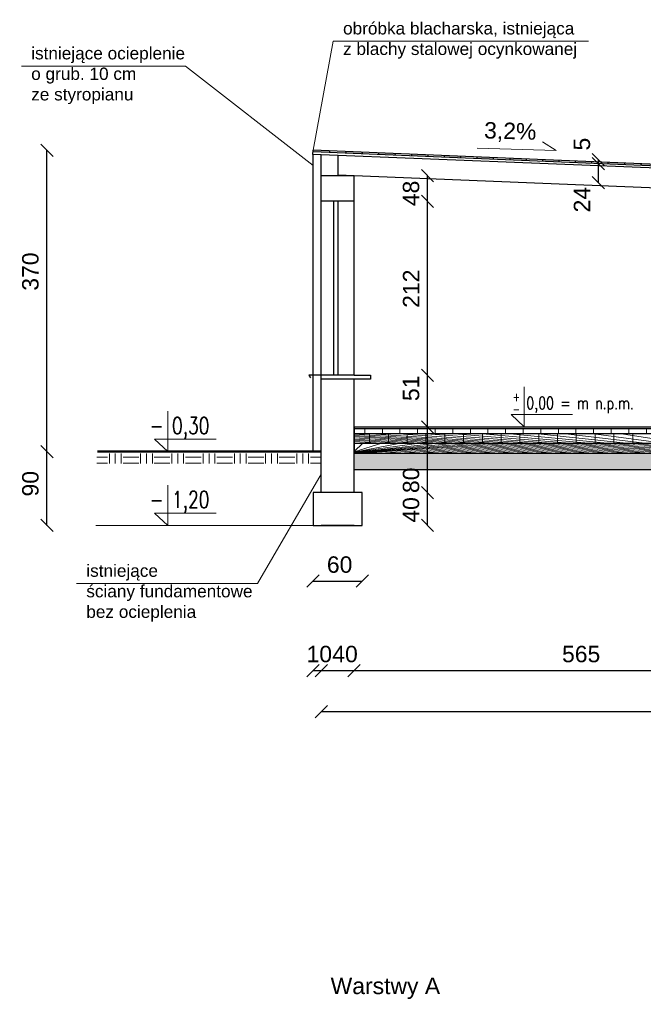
# Model space of a CAD drawing. Header units: millimetres. Extents: x 6814 to 76439, y 4251 to 11598.
# Tile 26 of 30: x 39224 to 39984, y 9733 to 10932. Entities that reach past the tile are written whole.
import ezdxf

# ---------------------------------------------------------------- set-up
doc = ezdxf.new("R2010")
doc.units = ezdxf.units.MM
doc.layers.add('&_opisy_100', color=51, linetype='Continuous', lineweight=20)
doc.styles.add('Romans', font='romans.shx', dxfattribs={"width": 0.75})
doc.styles.get("Standard").update_dxf_attribs({"font": 'arial.ttf'})
doc.dimstyles.new('ISO-25', dxfattribs={"dimtxt": 2.5, "dimasz": 2.5, "dimexe": 1.25, "dimexo": 0.625, "dimtad": 1, "dimtxsty": 'Standard', "dimcen": 2.5, "dimadec": 0, "dimazin": 0, "dimtfac": 1, "dimtmove": 0, "dimatfit": 3, "dimfxl": 1, "dimarcsym": 0})

# ---------------------------------------------------------------- blocks, each defined once
blk = doc.blocks.new('_Oblique')
at = {"color": 0, "linetype": 'ByBlock', "lineweight": -2}
blk.add_line((-0.5, -0.5), (0.5, 0.5), dxfattribs=at)
blk = doc.blocks.new('*D413')
at = {"color": 0, "lineweight": -2, "transparency": 16777216}
blk.add_line((39721.35399683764, 10436.25784749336), (39721.35399683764, 10499.25784749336), dxfattribs=at)
at = {"layer": 'Defpoints', "color": 0, "transparency": 16777216}
for p in [(39651.85138448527, 10499.25784749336), (39721.35399683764, 10499.25784749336), (39631.85138448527, 10436.25784749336)]:
    blk.add_point(p, dxfattribs=at)
at = {"color": 0, "lineweight": -2, "transparency": 16777216, "xscale": 15, "yscale": 15, "zscale": 15}
for p, rotation in [((39721.35399683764, 10499.25784749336), 90), ((39721.35399683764, 10436.25784749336), 270)]:
    blk.add_blockref('_Oblique', p, dxfattribs=dict(at, rotation=rotation))
at = {"color": 0, "transparency": 16777216, "insert": (39701.36399134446, 10483.30327672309), "char_height": 20, "attachment_point": 5, "rotation": 90}
blk.add_mtext('51', dxfattribs=at)
blk = doc.blocks.new('*D414')
at = {"color": 0, "lineweight": -2, "transparency": 16777216}
blk.add_line((39721.35399779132, 10499.25784749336), (39721.35399779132, 10711.25784749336), dxfattribs=at)
at = {"layer": 'Defpoints', "color": 0, "transparency": 16777216}
for p in [(39631.85138448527, 10711.25784749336), (39721.35399779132, 10711.25784749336), (39631.85138448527, 10499.25784749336)]:
    blk.add_point(p, dxfattribs=at)
at = {"color": 0, "lineweight": -2, "transparency": 16777216, "xscale": 15, "yscale": 15, "zscale": 15}
for p, rotation in [((39721.35399779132, 10711.25784749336), 90), ((39721.35399779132, 10499.25784749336), 270)]:
    blk.add_blockref('_Oblique', p, dxfattribs=dict(at, rotation=rotation))
at = {"color": 0, "transparency": 16777216, "insert": (39701.36399134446, 10604.63168877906), "char_height": 20, "attachment_point": 5, "rotation": 90}
blk.add_mtext('212', dxfattribs=at)
blk = doc.blocks.new('*D415')
at = {"color": 0, "lineweight": -2, "transparency": 16777216}
blk.add_line((39721.3540039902, 10711.25784749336), (39721.3540039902, 10742.18066222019), dxfattribs=at)
at = {"layer": 'Defpoints', "color": 0, "transparency": 16777216}
for p in [(39632.28032788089, 10742.18066222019), (39721.3540039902, 10742.18066222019), (39631.85138639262, 10711.25784749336)]:
    blk.add_point(p, dxfattribs=at)
at = {"color": 0, "lineweight": -2, "transparency": 16777216, "xscale": 15, "yscale": 15, "zscale": 15}
for p, rotation in [((39721.3540039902, 10742.18066222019), 90), ((39721.3540039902, 10711.25784749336), 270)]:
    blk.add_blockref('_Oblique', p, dxfattribs=dict(at, rotation=rotation))
at = {"color": 0, "transparency": 16777216, "insert": (39701.36399325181, 10720.69227845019), "char_height": 20, "attachment_point": 5, "rotation": 90}
blk.add_mtext('48', dxfattribs=at)
blk = doc.blocks.new('*D416')
at = {"color": 0, "lineweight": -2, "transparency": 16777216}
blk.add_line((39721.35399826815, 10356.25784749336), (39721.35399826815, 10436.25784749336), dxfattribs=at)
at = {"layer": 'Defpoints', "color": 0, "transparency": 16777216}
for p in [(39651.85138448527, 10436.25784749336), (39721.35399826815, 10436.25784749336), (39631.85138448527, 10356.25784749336)]:
    blk.add_point(p, dxfattribs=at)
at = {"color": 0, "lineweight": -2, "transparency": 16777216, "xscale": 15, "yscale": 15, "zscale": 15}
for p, rotation in [((39721.35399826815, 10436.25784749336), 90), ((39721.35399826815, 10356.25784749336), 270)]:
    blk.add_blockref('_Oblique', p, dxfattribs=dict(at, rotation=rotation))
at = {"color": 0, "transparency": 16777216, "insert": (39701.36399134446, 10371.20004135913), "char_height": 20, "attachment_point": 5, "rotation": 90}
blk.add_mtext('80', dxfattribs=at)
blk = doc.blocks.new('*D417')
at = {"color": 0, "lineweight": -2, "transparency": 16777216}
blk.add_line((39721.35399969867, 10316.25784749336), (39721.35399969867, 10356.25784749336), dxfattribs=at)
at = {"layer": 'Defpoints', "color": 0, "transparency": 16777216}
for p in [(39641.85138448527, 10356.25784749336), (39721.35399969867, 10356.25784749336), (39641.85138448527, 10316.25784749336)]:
    blk.add_point(p, dxfattribs=at)
at = {"color": 0, "lineweight": -2, "transparency": 16777216, "xscale": 15, "yscale": 15, "zscale": 15}
for p, rotation in [((39721.35399969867, 10356.25784749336), 90), ((39721.35399969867, 10316.25784749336), 270)]:
    blk.add_blockref('_Oblique', p, dxfattribs=dict(at, rotation=rotation))
at = {"color": 0, "transparency": 16777216, "insert": (39701.36399086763, 10335.11863154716), "char_height": 20, "attachment_point": 5, "rotation": 90}
blk.add_mtext('40', dxfattribs=at)
blk = doc.blocks.new('*D422')
at = {"color": 0, "lineweight": -2, "transparency": 16777216}
blk.add_line((39929.62141331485, 10733.75777215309), (39929.62141331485, 10756.82298976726), dxfattribs=at)
at = {"layer": 'Defpoints', "color": 0, "transparency": 16777216}
for p in [(39859.59569963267, 10756.82298976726), (39929.62141331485, 10756.82298976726), (39841.21658166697, 10733.75777215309)]:
    blk.add_point(p, dxfattribs=at)
at = {"color": 0, "lineweight": -2, "transparency": 16777216, "xscale": 15, "yscale": 15, "zscale": 15}
for p, rotation in [((39929.62141331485, 10756.82298976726), 90), ((39929.62141331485, 10733.75777215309), 270)]:
    blk.add_blockref('_Oblique', p, dxfattribs=dict(at, rotation=rotation))
at = {"color": 0, "transparency": 16777216, "insert": (39909.63140591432, 10713.0928090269), "char_height": 20, "attachment_point": 5, "rotation": 90}
blk.add_mtext('24', dxfattribs=at)
blk = doc.blocks.new('*D423')
at = {"color": 0, "lineweight": -2, "transparency": 16777216}
blk.add_line((39929.62141665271, 10756.82298976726), (39929.62141665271, 10761.8529184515), dxfattribs=at)
at = {"layer": 'Defpoints', "color": 0, "transparency": 16777216}
for p in [(39858.97178229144, 10761.8529184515), (39929.62141665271, 10761.8529184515), (39859.59569963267, 10756.82298976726)]:
    blk.add_point(p, dxfattribs=at)
at = {"color": 0, "lineweight": -2, "transparency": 16777216, "xscale": 15, "yscale": 15, "zscale": 15}
for p, rotation in [((39929.62141665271, 10761.8529184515), 90), ((39929.62141665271, 10756.82298976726), 270)]:
    blk.add_blockref('_Oblique', p, dxfattribs=dict(at, rotation=rotation))
at = {"color": 0, "transparency": 16777216, "insert": (39909.63140591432, 10780.75276166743), "char_height": 20, "attachment_point": 5, "rotation": 90}
blk.add_mtext('5', dxfattribs=at)
blk = doc.blocks.new('*D477')
at = {"color": 0, "lineweight": -2, "transparency": 16777216}
blk.add_line((39581.85138448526, 10248.42235571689), (39641.85138448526, 10248.42235571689), dxfattribs=at)
at = {"layer": 'Defpoints', "color": 0, "transparency": 16777216}
for p in [(39581.85138448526, 10316.25784749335), (39641.85138448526, 10316.25784749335), (39641.85138448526, 10248.42235571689)]:
    blk.add_point(p, dxfattribs=at)
at = {"color": 0, "lineweight": -2, "transparency": 16777216, "xscale": 15, "yscale": 15, "zscale": 15, "rotation": 180}
blk.add_blockref('_Oblique', (39581.85138448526, 10248.42235571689), dxfattribs=at)
at = {"color": 0, "lineweight": -2, "transparency": 16777216, "xscale": 15, "yscale": 15, "zscale": 15}
blk.add_blockref('_Oblique', (39641.85138448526, 10248.42235571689), dxfattribs=at)
at = {"color": 0, "transparency": 16777216, "insert": (39614.24708899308, 10268.41235441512), "char_height": 20, "attachment_point": 5}
blk.add_mtext('60', dxfattribs=at)
blk = doc.blocks.new('*D481')
at = {"color": 0, "lineweight": -2, "transparency": 16777216}
blk.add_line((39581.85138448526, 10139.40967768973), (39591.85138448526, 10139.40967768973), dxfattribs=at)
at = {"layer": 'Defpoints', "color": 0, "transparency": 16777216}
for p in [(39581.85138448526, 10406.25784737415), (39591.85138448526, 10406.25784737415), (39591.85138448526, 10139.40967768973)]:
    blk.add_point(p, dxfattribs=at)
at = {"color": 0, "lineweight": -2, "transparency": 16777216, "xscale": 15, "yscale": 15, "zscale": 15, "rotation": 180}
blk.add_blockref('_Oblique', (39581.85138448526, 10139.40967768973), dxfattribs=at)
at = {"color": 0, "lineweight": -2, "transparency": 16777216, "xscale": 15, "yscale": 15, "zscale": 15}
blk.add_blockref('_Oblique', (39591.85138448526, 10139.40967768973), dxfattribs=at)
at = {"color": 0, "transparency": 16777216, "insert": (39589.47232159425, 10159.39967638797), "char_height": 20, "attachment_point": 5}
blk.add_mtext('10', dxfattribs=at)
blk = doc.blocks.new('*D482')
at = {"color": 0, "lineweight": -2, "transparency": 16777216}
blk.add_line((39591.85138448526, 10139.40967768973), (39631.85138448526, 10139.40967768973), dxfattribs=at)
at = {"layer": 'Defpoints', "color": 0, "transparency": 16777216}
for p in [(39591.85138448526, 10406.25784737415), (39631.85138448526, 10404.25784749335), (39631.85138448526, 10139.40967768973)]:
    blk.add_point(p, dxfattribs=at)
at = {"color": 0, "lineweight": -2, "transparency": 16777216, "xscale": 15, "yscale": 15, "zscale": 15, "rotation": 180}
blk.add_blockref('_Oblique', (39591.85138448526, 10139.40967768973), dxfattribs=at)
at = {"color": 0, "lineweight": -2, "transparency": 16777216, "xscale": 15, "yscale": 15, "zscale": 15}
blk.add_blockref('_Oblique', (39631.85138448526, 10139.40967768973), dxfattribs=at)
at = {"color": 0, "transparency": 16777216, "insert": (39620.84333714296, 10159.39967638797), "char_height": 20, "attachment_point": 5}
blk.add_mtext('40', dxfattribs=at)
blk = doc.blocks.new('*D483')
at = {"color": 0, "lineweight": -2, "transparency": 16777216}
blk.add_line((39631.85138448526, 10139.40967768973), (40196.85138448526, 10139.40967768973), dxfattribs=at)
at = {"layer": 'Defpoints', "color": 0, "transparency": 16777216}
for p in [(39631.85138448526, 10406.25784737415), (40196.85138448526, 10384.25784749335), (40196.85138448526, 10139.40967768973)]:
    blk.add_point(p, dxfattribs=at)
at = {"color": 0, "lineweight": -2, "transparency": 16777216, "xscale": 15, "yscale": 15, "zscale": 15, "rotation": 180}
blk.add_blockref('_Oblique', (39631.85138448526, 10139.40967768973), dxfattribs=at)
at = {"color": 0, "lineweight": -2, "transparency": 16777216, "xscale": 15, "yscale": 15, "zscale": 15}
blk.add_blockref('_Oblique', (40196.85138448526, 10139.40967768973), dxfattribs=at)
at = {"color": 0, "transparency": 16777216, "insert": (39908.65545162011, 10159.39967638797), "char_height": 20, "attachment_point": 5}
blk.add_mtext('565', dxfattribs=at)
blk = doc.blocks.new('*D492')
at = {"color": 0, "lineweight": -2, "transparency": 16777216}
blk.add_line((39591.85138448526, 10089.40967768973), (41154.83908041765, 10089.40967768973), dxfattribs=at)
at = {"layer": 'Defpoints', "color": 0, "transparency": 16777216}
for p in [(39591.85138448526, 10406.25784737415), (41154.83908041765, 10406.27539808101), (41154.83908041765, 10089.40967768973)]:
    blk.add_point(p, dxfattribs=at)
at = {"color": 0, "lineweight": -2, "transparency": 16777216, "xscale": 15, "yscale": 15, "zscale": 15, "rotation": 180}
blk.add_blockref('_Oblique', (39591.85138448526, 10089.40967768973), dxfattribs=at)
at = {"color": 0, "lineweight": -2, "transparency": 16777216, "xscale": 15, "yscale": 15, "zscale": 15}
blk.add_blockref('_Oblique', (41154.83908041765, 10089.40967768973), dxfattribs=at)
at = {"color": 0, "transparency": 16777216, "insert": (40307.82904514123, 10109.39967638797), "char_height": 20, "attachment_point": 5}
blk.add_mtext('1563', dxfattribs=at)
blk = doc.blocks.new('*D495')
at = {"color": 0, "lineweight": -2, "transparency": 16777216}
blk.add_line((39257.37366470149, 10406.26727945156), (39257.37366470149, 10773.26045865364), dxfattribs=at)
at = {"layer": 'Defpoints', "color": 0, "transparency": 16777216}
for p in [(39257.37366470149, 10773.26045865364), (39581.9405125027, 10773.26045865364), (39341.37013896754, 10406.26727945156)]:
    blk.add_point(p, dxfattribs=at)
at = {"color": 0, "lineweight": -2, "transparency": 16777216, "xscale": 15, "yscale": 15, "zscale": 15}
for p, rotation in [((39257.37366470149, 10773.26045865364), 90), ((39257.37366470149, 10406.26727945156), 270)]:
    blk.add_blockref('_Oblique', p, dxfattribs=dict(at, rotation=rotation))
at = {"color": 0, "transparency": 16777216, "insert": (39237.3836410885, 10625.46812755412), "char_height": 20, "attachment_point": 5, "rotation": 90}
blk.add_mtext('370', dxfattribs=at)
blk = doc.blocks.new('*D496')
at = {"color": 0, "lineweight": -2, "transparency": 16777216}
blk.add_line((39257.37366517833, 10316.25784749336), (39257.37366517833, 10406.26727945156), dxfattribs=at)
at = {"layer": 'Defpoints', "color": 0, "transparency": 16777216}
for p in [(39257.37366517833, 10406.26727945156), (39354.82055028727, 10406.26727945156), (39591.85138448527, 10316.25784749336)]:
    blk.add_point(p, dxfattribs=at)
at = {"color": 0, "lineweight": -2, "transparency": 16777216, "xscale": 15, "yscale": 15, "zscale": 15}
for p, rotation in [((39257.37366517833, 10406.26727945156), 90), ((39257.37366517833, 10316.25784749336), 270)]:
    blk.add_blockref('_Oblique', p, dxfattribs=dict(at, rotation=rotation))
at = {"color": 0, "transparency": 16777216, "insert": (39237.3836410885, 10367.01110607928), "char_height": 20, "attachment_point": 5, "rotation": 90}
blk.add_mtext('90', dxfattribs=at)

msp = doc.modelspace()

# ---------------------------------------------------------------- hatches: boundary and pattern name
at = {"lineweight": 0}
h = msp.add_hatch(color=256, dxfattribs=at)
h.set_gradient(color2=(0, 0, 0))
h.paths.add_polyline_path([(39601.82437189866, 10770.43998998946), (39601.90665777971, 10772.4382965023), (39581.94051250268, 10773.26045853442), (39581.85822662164, 10771.26215202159)])
h.paths.add_polyline_path([(39641.75666292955, 10768.795665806), (39641.83894881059, 10770.79397231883), (39621.87280329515, 10771.61613435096), (39621.79051741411, 10769.61782783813)])
h.paths.add_polyline_path([(39661.80509432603, 10769.9718102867), (39661.72280844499, 10767.97350377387), (39681.68895396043, 10767.15134162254), (39681.77123984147, 10769.14964813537)])
h.paths.add_polyline_path([(39701.73738535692, 10768.32748610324), (39701.65509947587, 10766.32917959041), (39721.62124522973, 10765.50701743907), (39721.70353111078, 10767.5053239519)])
h.paths.add_polyline_path([(39761.55353626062, 10763.86269337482), (39761.63582214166, 10765.86099988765), (39741.66967662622, 10766.68316191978), (39741.58739074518, 10764.68485540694)])
h.paths.add_polyline_path([(39801.4858272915, 10762.21836919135), (39801.56811317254, 10764.21667570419), (39781.6019676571, 10765.03883773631), (39781.51968177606, 10763.04053122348)])
h.paths.add_polyline_path([(39821.5342589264, 10763.39451355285), (39821.45197304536, 10761.39620704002), (39841.4181185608, 10760.57404500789), (39841.50040444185, 10762.57235152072)])
h.paths.add_polyline_path([(39881.35040959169, 10758.92972082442), (39881.43269547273, 10760.92802733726), (39861.46654995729, 10761.75018948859), (39861.38426407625, 10759.75188297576)])
h.paths.add_polyline_path([(39901.39884122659, 10760.10586530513), (39901.31655534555, 10758.1075587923), (39921.28270086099, 10757.28539676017), (39921.36498674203, 10759.283703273)])
h.paths.add_polyline_path([(39961.21499236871, 10755.64107257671), (39961.29727824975, 10757.63937908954), (39941.33113249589, 10758.46154112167), (39941.24884661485, 10756.46323460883)])
h.paths.add_polyline_path([(40001.14728363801, 10753.99674839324), (40001.22956951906, 10755.99505490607), (39981.26342400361, 10756.8172169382), (39981.18113812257, 10754.81891042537)])
h.paths.add_polyline_path([(40041.07957490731, 10752.35242420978), (40041.16186078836, 10754.35073072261), (40021.19571527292, 10755.17289275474), (40021.11342939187, 10753.1745862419)])
h.paths.add_polyline_path([(40061.12800654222, 10753.52856869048), (40061.04572066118, 10751.53026217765), (40081.01186617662, 10750.70810002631), (40081.09415205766, 10752.70640653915)])
h.paths.add_polyline_path([(40101.0602975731, 10751.88424450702), (40100.97801169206, 10749.88593799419), (40120.9441572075, 10749.06377584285), (40121.02644308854, 10751.06208235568)])
h.paths.add_polyline_path([(40140.99258860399, 10750.23992032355), (40140.91030272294, 10748.24161381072), (40160.8764484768, 10747.41945177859), (40160.95873435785, 10749.41775829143)])
h.paths.add_polyline_path([(40180.92488011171, 10748.59559614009), (40180.84259423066, 10746.59728962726), (40200.80873974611, 10745.77512759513), (40200.89102562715, 10747.77343410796)])
h.paths.add_polyline_path([(40220.85717114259, 10746.95127195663), (40220.77488526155, 10744.95296544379), (40240.74103077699, 10744.13080341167), (40240.82331665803, 10746.1291099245)])
h.paths.add_polyline_path([(40280.67332204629, 10742.4864792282), (40280.75560792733, 10744.48478574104), (40260.78946241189, 10745.30694789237), (40260.70717653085, 10743.30864137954)])
h.paths.add_polyline_path([(40320.60561307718, 10740.84215516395), (40320.68789895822, 10742.84046167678), (40300.72175344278, 10743.66262370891), (40300.63946756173, 10741.66431719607)])
h.paths.add_polyline_path([(40340.65404447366, 10742.01829952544), (40340.57175859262, 10740.01999301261), (40360.53790410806, 10739.19783098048), (40360.6201899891, 10741.19613749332)])
h.paths.add_polyline_path([(40400.47019537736, 10737.55350679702), (40400.5524812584, 10739.55181330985), (40380.58633574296, 10740.37397534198), (40380.50404986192, 10738.37566882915)])
h.paths.add_polyline_path([(40440.40248640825, 10735.90918261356), (40440.48477228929, 10737.90748912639), (40420.51862677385, 10738.72965127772), (40420.4363408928, 10736.73134476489)])
h.paths.add_polyline_path([(40460.45091804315, 10737.08532709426), (40460.36863216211, 10735.08702058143), (40480.33477767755, 10734.26485843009), (40480.41706355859, 10736.26316494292)])
h.paths.add_polyline_path([(40520.26706870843, 10732.62053436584), (40520.34935458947, 10734.61884087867), (40500.38320907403, 10735.4410029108), (40500.30092319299, 10733.44269639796)])
h.paths.add_polyline_path([(40540.31550010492, 10733.79667872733), (40540.23321422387, 10731.7983722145), (40560.19935973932, 10730.97621018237), (40560.28164562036, 10732.97451669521)])
h.paths.add_polyline_path([(40580.2477911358, 10732.15235466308), (40580.16550525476, 10730.15404815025), (40600.1316507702, 10729.33188599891), (40600.21393665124, 10731.33019251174)])
h.paths.add_polyline_path([(40640.0639420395, 10727.68756181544), (40640.14622792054, 10729.68586832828), (40620.1800824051, 10730.50803047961), (40620.09779652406, 10728.50972396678)])
h.paths.add_polyline_path([(40679.99623307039, 10726.04323775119), (40680.07851895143, 10728.04154426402), (40660.11237343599, 10728.86370629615), (40660.03008755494, 10726.86539978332)])
h.paths.add_polyline_path([(40700.04466446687, 10727.21938211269), (40699.96237858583, 10725.22107559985), (40719.92852410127, 10724.39891356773), (40720.01080998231, 10726.39722008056)])
h.paths.add_polyline_path([(40759.86081513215, 10722.75458938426), (40759.9431010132, 10724.75289589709), (40739.97695549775, 10725.57505804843), (40739.89466961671, 10723.5767515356)])
h.paths.add_polyline_path([(40799.79310616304, 10721.11026532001), (40799.87539204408, 10723.10857183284), (40779.90924652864, 10723.93073386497), (40779.8269606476, 10721.93242735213)])
h.paths.add_polyline_path([(40839.72539743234, 10719.46594113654), (40839.80768331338, 10721.46424764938), (40819.84153755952, 10722.2864096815), (40819.75925167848, 10720.28810316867)])
h.paths.add_polyline_path([(40859.77382882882, 10720.64208549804), (40859.69154294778, 10718.64377898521), (40879.65768870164, 10717.82161695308), (40879.73997458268, 10719.81992346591)])
h.paths.add_polyline_path([(40899.70612009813, 10718.99776143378), (40899.62383421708, 10716.99945492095), (40919.58997973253, 10716.17729276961), (40919.67226561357, 10718.17559928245)])
h.paths.add_polyline_path([(40959.52227100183, 10714.53296858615), (40959.60455688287, 10716.53127509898), (40939.63841112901, 10717.35343725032), (40939.55612524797, 10715.35513073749)])
h.paths.add_polyline_path([(40999.45456203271, 10712.8886445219), (40999.53684791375, 10714.88695103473), (40979.57070239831, 10715.70911306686), (40979.48841651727, 10713.71080655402)])
h.paths.add_polyline_path([(41019.5029934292, 10714.06478888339), (41019.42070754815, 10712.06648237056), (41039.3868530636, 10711.24432033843), (41039.46913894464, 10713.24262685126)])
h.paths.add_polyline_path([(41079.31914457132, 10709.59999615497), (41079.40143045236, 10711.5983026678), (41059.4352846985, 10712.42046469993), (41059.35299881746, 10710.4221581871)])
h.paths.add_polyline_path([(41099.3675759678, 10710.77614063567), (41099.28529008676, 10708.77783412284), (41119.25143584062, 10707.9556719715), (41119.33372172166, 10709.95397848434)])
h = msp.add_hatch(dxfattribs=at)
h.set_pattern_fill('ANSI31', color=256, scale=5)
h.set_pattern_definition([(45, (-1177854768.177408, -935729113.4425248), (-11.22532015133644, 11.22532015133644), [])])
h.paths.add_polyline_path([(40496.85138448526, 10428.25784749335), (40496.85138448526, 10434.25784749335), (39631.85138448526, 10434.25784749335), (39631.85138448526, 10428.25784749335)])
h = msp.add_hatch(dxfattribs=at)
h.set_pattern_fill('ANSI37', color=256, scale=5)
h.set_pattern_definition([(45, (-1177816010.478144, -935733110.7487911), (-11.22532015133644, 11.22532015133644), []), (135, (-1177816010.478144, -935733110.7487911), (-11.22532015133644, -11.22532015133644), [])])
h.paths.add_polyline_path([(40185.85138448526, 10428.25784749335), (39631.85138448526, 10428.25784749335), (39631.85138448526, 10416.25784749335), (40185.85138448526, 10416.25784749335)])
h.paths.add_polyline_path([(40225.85138472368, 10428.25784749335), (40185.85138448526, 10428.25784749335), (40185.85138448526, 10416.25784749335), (40225.85138472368, 10416.25784749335)])
h.paths.add_polyline_path([(40496.85138448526, 10428.25784749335), (40225.85138472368, 10428.25784749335), (40225.85138472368, 10416.25784749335), (40496.85138448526, 10416.25784749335)])
h = msp.add_hatch(dxfattribs=at)
h.set_pattern_fill('ANSI31', color=256, scale=5)
h.set_pattern_definition([(45, (-1177816010.478144, -935733110.7487911), (-11.22532015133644, 11.22532015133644), [])])
h.paths.add_polyline_path([(40185.85138448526, 10416.25784749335), (39631.85138448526, 10416.25784749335), (39631.85138448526, 10406.25784749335), (39631.85138448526, 10404.25784749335), (40185.85138448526, 10404.25784749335)])
h.paths.add_polyline_path([(40225.85138472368, 10416.25784749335), (40185.85138448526, 10416.25784749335), (40185.85138448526, 10404.25784749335), (40225.85138472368, 10404.25784749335)])
h.paths.add_polyline_path([(40496.85138448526, 10416.25784749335), (40225.85138472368, 10416.25784749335), (40225.85138472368, 10404.25784749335), (40496.85138448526, 10404.25784749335)])
h = msp.add_hatch(dxfattribs=at)
h.set_pattern_fill('EARTH', color=256, scale=3)
h.set_pattern_definition([(0, (26320.02732571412, 5020.039219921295), (19.05, 19.05), [19.05, -19.05]), (0, (26320.02732571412, 5027.18296999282), (19.05, 19.05), [19.05, -19.05]), (0, (26320.02732571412, 5034.326719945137), (19.05, 19.05), [19.05, -19.05]), (90, (26322.40857561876, 5036.707969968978), (-19.05, 19.05), [19.05, -19.05]), (90, (26329.55232580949, 5036.707969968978), (-19.05, 19.05), [19.05, -19.05]), (90, (26336.69607576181, 5036.707969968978), (-19.05, 19.05), [19.05, -19.05])])
h.paths.add_polyline_path([(39318.28327020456, 10403.96397120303), (39591.85138448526, 10403.96397120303), (39591.85138448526, 10391.87557477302), (39318.28327020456, 10391.87557477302)])
h = msp.add_hatch(dxfattribs=at)
h.set_pattern_fill('DOTS', color=256, scale=5)
h.set_pattern_definition([(0, (-1177816010.478144, -935733110.7487911), (3.96875, 7.9375), [0, -7.9375])])
h.paths.add_polyline_path([(40185.85138448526, 10404.25784749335), (39631.85138448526, 10404.25784749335), (39631.85138448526, 10384.25784749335), (40185.85138448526, 10384.25784749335)])
h.paths.add_polyline_path([(40225.85138472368, 10404.25784749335), (40185.85138448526, 10404.25784749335), (40185.85138448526, 10384.25784749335), (40225.85138472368, 10384.25784749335)])
h.paths.add_polyline_path([(40496.85138448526, 10404.25784749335), (40225.85138472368, 10404.25784749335), (40225.85138472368, 10384.25784749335), (40496.85138448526, 10384.25784749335)])

# ---------------------------------------------------------------- linework, layer by layer
at = {"layer": '&_opisy_100', "color": 0}
for points in [[(39839.25914200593, 10485.25476378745), (39839.25914200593, 10436.25784749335), (39823.19599732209, 10451.29094476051), (39898.06690033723, 10451.29094476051)], [(39404.84416230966, 10455.25476378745), (39404.84416230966, 10406.25784749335), (39388.78101786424, 10421.29094476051), (39463.65192064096, 10421.29094476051)], [(39404.84416230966, 10365.25476378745), (39404.84416230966, 10316.25784749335), (39388.78101786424, 10331.29094476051), (39463.65192064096, 10331.29094476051)]]:
    msp.add_lwpolyline(points, dxfattribs=at)
at = {"lineweight": 0}
for p, q in [((39606.54250367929, 10906.16275424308), (39581.94051250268, 10773.26045865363)), ((39606.54250367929, 10906.16275424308), (39917.43053301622, 10906.1105578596)), ((39226.41577585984, 10875.80926305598), (39426.56470760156, 10875.75706667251)), ((39426.56470760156, 10875.75706667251), (39581.85138448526, 10754.74204844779)), ((39781.96745451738, 10775.77754563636), (39878.25236376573, 10773.00482792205)), ((39878.25236376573, 10773.00482792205), (39861.41121801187, 10783.48940009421)), ((39631.85138448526, 10436.25784749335), (40496.85138448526, 10436.25784737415)), ((39514.11934717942, 10245.36314338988), (39591.85138448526, 10378.53990549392)), ((39581.85138448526, 10316.25784749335), (39317.08232291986, 10316.25784749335)), ((39293.59513839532, 10245.41533977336), (39514.11934717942, 10245.36314338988))]:
    msp.add_line(p, q, dxfattribs=at)
at = {"lineweight": 30}
for p, q in [((39581.73479756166, 10768.26469213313), (39581.94051250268, 10773.26045865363)), ((41165.24379714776, 10708.06350237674), (39581.94051226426, 10773.26045853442)), ((39601.90665777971, 10772.4382965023), (39601.82437189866, 10770.43998998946)), ((39601.90665777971, 10772.4382965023), (39601.82437189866, 10770.43998998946)), ((41164.85118159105, 10704.8491213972), (39581.73479756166, 10768.26469213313)), ((39581.85138424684, 10406.25784737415), (39581.85138448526, 10768.25989133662)), ((41164.85123142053, 10706.07797247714), (39581.85822638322, 10771.26215202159)), ((39591.85138448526, 10356.25784749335), (39591.85138448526, 10767.84811336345)), ((39611.93115862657, 10767.0212722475), (39611.85138448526, 10743.00421840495)), ((39621.87280329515, 10771.61613435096), (39621.79051741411, 10769.61782783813)), ((39641.83894881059, 10770.79397219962), (39641.75666292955, 10768.79566568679)), ((39661.80509432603, 10769.9718101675), (39661.72280844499, 10767.97350365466)), ((39681.77123984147, 10769.14964813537), (39681.68895396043, 10767.15134162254)), ((39701.73738535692, 10768.32748610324), (39701.65509947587, 10766.32917959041)), ((39721.70353111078, 10767.5053239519), (39721.62124522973, 10765.50701743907)), ((39741.66967662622, 10766.68316180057), (39741.58739074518, 10764.68485528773)), ((39761.63582214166, 10765.86099976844), (39761.55353626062, 10763.86269325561)), ((39781.6019676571, 10765.0388376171), (39781.51968177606, 10763.04053110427)), ((39801.56811317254, 10764.21667558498), (39801.4858272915, 10762.21836907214)), ((39821.5342589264, 10763.39451343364), (39821.45197304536, 10761.39620692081)), ((39841.50040444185, 10762.57235140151), (39841.4181185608, 10760.57404488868)), ((39861.46654995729, 10761.75018936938), (39861.38426407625, 10759.75188285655)), ((39881.43269547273, 10760.92802709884), (39881.35040959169, 10758.92972058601)), ((39901.39884122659, 10760.10586506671), (39901.31655534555, 10758.10755855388)), ((39611.46782192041, 10757.23531920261), (39611.46818193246, 10757.25784737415)), ((39921.36498674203, 10759.28370291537), (39921.28270086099, 10757.28539640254)), ((39941.33113249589, 10758.46154076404), (39941.24884661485, 10756.4632342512)), ((39961.29727824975, 10757.6393786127), (39961.21499236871, 10755.64107209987)), ((39981.26342400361, 10756.81721658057), (39981.18113812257, 10754.81891006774)), ((39631.85138448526, 10742.18066222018), (39591.85138448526, 10742.18066222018)), ((40504.59615286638, 10707.01481539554), (39611.85138448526, 10743.00421840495)), ((39631.85138448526, 10499.25784749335), (39631.85138448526, 10742.18066222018)), ((39631.85138448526, 10711.25784749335), (39591.85138448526, 10711.25784749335)), ((39581.85138448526, 10499.25784749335), (39576.85138448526, 10499.25784749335)), ((39576.85138448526, 10499.25784749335), (39578.6199794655, 10496.00261289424)), ((39631.85138448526, 10499.25784749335), (39581.85138448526, 10499.25784749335)), ((39631.85138448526, 10499.25784749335), (39651.85138448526, 10499.25784749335)), ((39651.85138448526, 10499.25784749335), (39651.85138448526, 10494.25784749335)), ((39651.85138448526, 10494.25784749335), (39591.85138448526, 10494.25784749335)), ((39631.85138448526, 10356.25784749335), (39631.85138448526, 10494.25784737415)), ((39631.85138448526, 10436.25784749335), (39631.85138448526, 10494.25784737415)), ((39631.85138448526, 10436.25784749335), (39631.85138448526, 10406.25784749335)), ((39631.85138448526, 10436.25784749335), (40496.85138448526, 10436.25784749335)), ((39631.85138448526, 10434.25784749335), (40496.85138448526, 10434.25784737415)), ((39631.85138448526, 10428.25784749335), (40496.85138448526, 10428.25784749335)), ((39631.85138448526, 10416.25784749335), (40496.85138448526, 10416.25784749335)), ((39631.85138448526, 10404.25784749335), (40496.85138448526, 10404.25784749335)), ((39631.85138448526, 10384.25784749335), (40496.85138448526, 10384.25784749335)), ((39641.85138448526, 10356.25784749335), (39581.85138448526, 10356.25784749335)), ((39581.85138448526, 10356.25784749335), (39581.85138448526, 10316.25784749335)), ((39641.85138448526, 10316.25784749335), (39641.85138448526, 10356.25784749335)), ((39581.85138448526, 10316.25784749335), (39641.85138448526, 10316.25784749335)), ((39631.85138448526, 10316.25784749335), (39591.85138448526, 10316.25784749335))]:
    msp.add_line(p, q, dxfattribs=at)
at = {"lineweight": 25}
for p, q in [((39606.85138448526, 10711.25784749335), (39606.85138448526, 10499.25784749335)), ((39611.85138448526, 10711.25784749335), (39611.85138448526, 10499.25784749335))]:
    msp.add_line(p, q, dxfattribs=at)
at = {"lineweight": 50}
msp.add_line((39591.85138448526, 10406.25784737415), (39319.23526510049, 10406.25784749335), dxfattribs=at)

# ---------------------------------------------------------------- texts
at = {"layer": '&_opisy_100', "color": 0, "width": 420.6382812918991, "attachment_point": 1, "rotation": 359.99999780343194, "style": 'Romans'}
for s, insert, char_height in [('\\A1;{\\H0.7x;\\S+^ -;} 0,00 = m n.p.m.', (39825.2797661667, 10477.94950622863), 15), ('- 0,30', (39382.65744575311, 10447.94950622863), 20.25), ('- 1,20', (39382.65744575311, 10357.94950622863), 20.25)]:
    msp.add_mtext(s, dxfattribs=dict(at, insert=insert, char_height=char_height))
for s, width, insert, char_height, attachment_point in [('\\A1;obróbka blacharska, istniejąca ^Jz blachy stalowej ocynkowanej', 362.7010235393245, (39618.41340693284, 10929.3585251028), 15, 1), ('\\A1;istniejące ocieplenie ^Jo grub. 10 cm ^Jze styropianu ', 362.7010235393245, (39238.2866791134, 10899.0050339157), 15, 1), ('\\A1;istniejące ^Jściany fundamentowe \\Pbez ocieplenia', 362.7010235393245, (39305.46604164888, 10268.61111063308), 15, 1), ('Warstwy A', 260.4091345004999, (39603.26330002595, 9739.190978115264), 20, 7)]:
    msp.add_mtext_dynamic_manual_height_columns(s, width=width, gutter_width=12.5, heights=[0], dxfattribs=dict(insert=insert, char_height=char_height, attachment_point=attachment_point))
at = {"insert": (39782.25225623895, 10784.28065723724), "char_height": 20, "attachment_point": 7, "rotation": 358.3910065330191}
msp.add_mtext_dynamic_manual_height_columns(' 3,2%', width=202.6436712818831, gutter_width=12.5, heights=[0], dxfattribs=at)

# ---------------------------------------------------------------- dimensions: what is measured, and where the dimension line sits
for base, p1, p2, text, picture, middle in [((39929.62141665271, 10761.8529184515), (39859.59569963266, 10756.82298976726), (39858.97178229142, 10761.85291845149), '5', '*D423', (39909.63140591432, 10780.75276166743)), ((39257.37366470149, 10773.26045865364), (39341.37013896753, 10406.26727945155), (39581.94051250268, 10773.26045865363), '370', '*D495', (39237.3836410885, 10625.46812755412)), ((39929.62141331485, 10756.82298976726), (39841.21658166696, 10733.75777215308), (39859.59569963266, 10756.82298976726), '24', '*D422', (39909.63140591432, 10713.0928090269)), ((39721.3540039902, 10742.18066222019), (39631.85138639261, 10711.25784749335), (39632.28032788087, 10742.18066222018), '48', '*D415', (39701.36399325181, 10720.69227845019)), ((39721.35399683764, 10499.25784749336), (39631.85138448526, 10436.25784749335), (39651.85138448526, 10499.25784749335), '51', '*D413', (39701.36399134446, 10483.30327672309)), ((39257.37366517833, 10406.26727945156), (39591.85138448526, 10316.25784749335), (39354.82055028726, 10406.26727945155), '90', '*D496', (39237.3836410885, 10367.01110607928))]:
    dim = msp.add_linear_dim(base=base, p1=p1, p2=p2, angle=90, text=text, dimstyle='ISO-25', override={"dimtxt": 20, "dimasz": 15, "dimblk1": 'Oblique', "dimblk2": 'Oblique', "dimsah": 1, "dimse1": 1, "dimse2": 1, "dimtmove": 2})
    dim.commit()
    dim.dimension.update_dxf_attribs({"geometry": picture, "text_midpoint": middle, "dimtype": 160})
for base, p1, p2, picture, middle in [((39721.35399779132, 10711.25784749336), (39631.85138448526, 10499.25784749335), (39631.85138448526, 10711.25784749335), '*D414', (39701.36399134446, 10604.63168877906)), ((39721.35399826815, 10436.25784749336), (39631.85138448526, 10356.25784749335), (39651.85138448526, 10436.25784749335), '*D416', (39701.36399134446, 10371.20004135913)), ((39721.35399969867, 10356.25784749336), (39641.85138448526, 10316.25784749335), (39641.85138448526, 10356.25784749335), '*D417', (39701.36399086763, 10335.11863154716))]:
    dim = msp.add_linear_dim(base=base, p1=p1, p2=p2, angle=90, dimstyle='ISO-25', override={"dimtxt": 20, "dimasz": 15, "dimblk1": 'Oblique', "dimblk2": 'Oblique', "dimsah": 1, "dimse1": 1, "dimse2": 1, "dimtmove": 2})
    dim.commit()
    dim.dimension.update_dxf_attribs({"geometry": picture, "text_midpoint": middle, "dimtype": 160})
for base, p1, p2, override, picture, middle in [((39591.85138448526, 10139.40967768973), (39581.85138448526, 10406.25784737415), (39591.85138448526, 10406.25784737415), {"dimtxt": 20, "dimasz": 15, "dimblk1": 'Oblique', "dimblk2": 'Oblique', "dimsah": 1, "dimse1": 1, "dimse2": 1, "dimtmove": 2}, '*D481', (39589.47232159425, 10159.39967638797)), ((41154.83908041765, 10089.40967768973), (39591.85138448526, 10406.25784737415), (41154.83908041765, 10406.27539808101), {"dimtxt": 20, "dimasz": 15, "dimdec": 0, "dimblk1": 'Oblique', "dimblk2": 'Oblique', "dimsah": 1, "dimse1": 1, "dimse2": 1, "dimtmove": 2}, '*D492', (40307.82904514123, 10109.39967638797)), ((39631.85138448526, 10139.40967768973), (39591.85138448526, 10406.25784737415), (39631.85138448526, 10404.25784749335), {"dimtxt": 20, "dimasz": 15, "dimblk1": 'Oblique', "dimblk2": 'Oblique', "dimsah": 1, "dimse1": 1, "dimse2": 1, "dimtmove": 2}, '*D482', (39620.84333714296, 10159.39967638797)), ((40196.85138448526, 10139.40967768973), (39631.85138448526, 10406.25784737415), (40196.85138448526, 10384.25784749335), {"dimtxt": 20, "dimasz": 15, "dimblk1": 'Oblique', "dimblk2": 'Oblique', "dimsah": 1, "dimse1": 1, "dimse2": 1, "dimtmove": 2}, '*D483', (39908.65545162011, 10159.39967638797)), ((39641.85138448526, 10248.42235571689), (39581.85138448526, 10316.25784749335), (39641.85138448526, 10316.25784749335), {"dimtxt": 20, "dimasz": 15, "dimblk1": 'Oblique', "dimblk2": 'Oblique', "dimsah": 1, "dimse1": 1, "dimse2": 1, "dimtmove": 2}, '*D477', (39614.24708899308, 10268.41235441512))]:
    dim = msp.add_linear_dim(base=base, p1=p1, p2=p2, dimstyle='ISO-25', override=override)
    dim.commit()
    dim.dimension.update_dxf_attribs({"geometry": picture, "text_midpoint": middle, "dimtype": 160})

doc.saveas('drawing.dxf')
